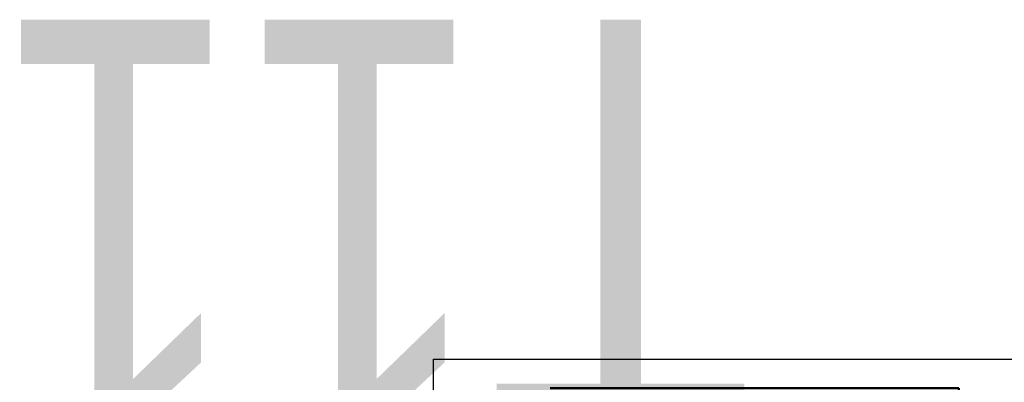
# Model space of a CAD drawing. Header units: millimetres. Extents: x -71 to 688, y -67 to 355.
# Tile 9 of 13: x -71 to 98, y 293 to 355. Entities that reach past the tile are written whole.
import ezdxf
from ezdxf.enums import TextEntityAlignment as Align

# ---------------------------------------------------------------- set-up
doc = ezdxf.new("R2018")
doc.units = ezdxf.units.MM
for name, color, linetype, lineweight in [('Кромка (ГОСТ)', 7, 'Continuous', 50), ('Обозначение (ГОСТ)', 7, 'Continuous', 25), ('Эскизная геометрия (ГОСТ)', 7, 'Continuous', 50)]:
    doc.layers.add(name, color=color, linetype=linetype, lineweight=lineweight)
doc.styles.get("Standard").update_dxf_attribs({"font": 'GOST Common Italic.ttf'})

# ---------------------------------------------------------------- blocks, each defined once
blk = doc.blocks.new('ГОСТ - Доп. графы 3')
at = {"layer": 'Эскизная геометрия (ГОСТ)'}
for p, q in [((0, 0), (70, 0)), ((70, 0), (70, -14)), ((70, -14), (0, -14))]:
    blk.add_line(p, q, dxfattribs=at)
at = {"layer": 'Обозначение (ГОСТ)', "lineweight": 30, "width": 0.8}
blk.add_attdef('ОБОЗНАЧЕНИЕ', text='', height=5, rotation=180, dxfattribs=at).set_placement((34.94, -6.97), align=Align.MIDDLE_CENTER)
blk = doc.blocks.new('Рамки ГОСТ_ граница 297x210')
at = {"layer": 'Кромка (ГОСТ)', "lineweight": 25}
for p, q in [((0, 0), (0, 297)), ((0, 297), (210, 297))]:
    blk.add_line(p, q, dxfattribs=at)

msp = doc.modelspace()

# ---------------------------------------------------------------- block references
ref = msp.add_blockref('ГОСТ - Доп. графы 3', (20, 292))
lines = msp.add_mtext('\\W0.8000;T11 ', dxfattribs={"layer": 'Обозначение (ГОСТ)', "insert": (54.942, 285.032), "char_height": 70.12484, "attachment_point": 1, "rotation": 180})
ref.add_attrib('ОБОЗНАЧЕНИЕ', '', (54.942, 285.032)).embed_mtext(lines)
msp.add_blockref('Рамки ГОСТ_ граница 297x210', (0, 0))

doc.saveas('drawing.dxf')
